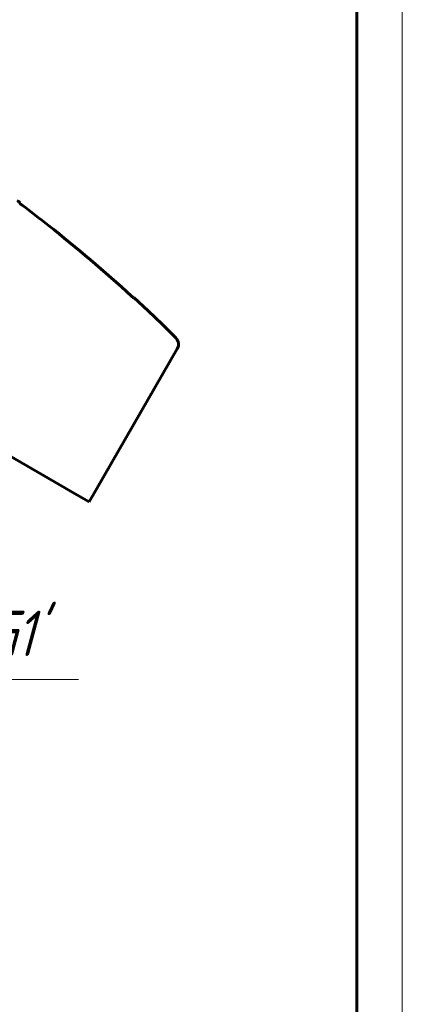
# Model space of a CAD drawing. Header units: millimetres. Extents: x 0 to 210, y 0 to 297.
# Tile 4 of 4: x 168 to 210, y 121 to 229. Entities that reach past the tile are written whole.
import ezdxf

# ---------------------------------------------------------------- set-up
doc = ezdxf.new("R2010")
doc.units = ezdxf.units.MM
doc.linetypes.add('K5LT_BASIC', pattern=[0])
doc.linetypes.add('K5LT_THIN', pattern=[0])
doc.layers.add('Системный слой (1)', color=7, linetype='Continuous', true_color=0x6c6c6c)
doc.styles.add('KTEXTSTYLE', font='txt', dxfattribs={"width": 0.96, "height": 5})

# ---------------------------------------------------------------- blocks, each defined once
blk = doc.blocks.new('U1')
at = {"layer": 'Системный слой (1)', "color": 143, "linetype": 'K5LT_BASIC', "lineweight": 60, "true_color": 0x33acca}
for p, q in [((180.42, 198.42), (181.98, 196.96)), ((181.98, 196.96), (183.53, 195.48)), ((183.53, 195.48), (185.05, 193.98))]:
    blk.add_line(p, q, dxfattribs=at)
blk.add_arc((71.46, 80.41), 160.62, 53.0996, 53.245, dxfattribs=at)
blk = doc.blocks.new('U8')
at = {"layer": 'Системный слой (1)'}
blk.add_hatch(color=7, dxfattribs=at).paths.add_polyline_path([(149.75, 146.04), (154.02, 148.73), (153.22, 148.92), (153.18, 149.74)])
at = {"layer": 'Системный слой (1)', "color": 7, "linetype": 'K5LT_THIN', "lineweight": 18, "true_color": 0xffffff}
for p, q in [((162.16, 156.33), (149.75, 146.04)), ((162.16, 156.33), (174.33, 156.33)), ((149.75, 146.04), (153.18, 149.74)), ((153.18, 149.74), (153.22, 148.92)), ((154.02, 148.73), (149.75, 146.04)), ((153.22, 148.92), (154.02, 148.73))]:
    blk.add_line(p, q, dxfattribs=at)
at = {"layer": 'Системный слой (1)', "color": 7, "insert": (164.16, 163.92), "char_height": 5, "attachment_point": 1, "style": 'KTEXTSTYLE'}
blk.add_mtext("\\fArial|b0|c204|p34;\\H5.0;\\W1.000;\\Q15;\\fGOST Type AU|b0|i0|c204|p34;\\Q15;\\W0.960;G1'", dxfattribs=at)
blk = doc.blocks.new('U9')
at = {"color": 7, "linetype": 'K5LT_THIN', "lineweight": 18, "true_color": 0xffffff}
blk.add_line((210, 297), (210, 0), dxfattribs=at)
at = {"color": 143, "linetype": 'K5LT_BASIC', "lineweight": 60, "true_color": 0x33acca}
blk.add_line((205, 292), (205, 5), dxfattribs=at)

msp = doc.modelspace()

# ---------------------------------------------------------------- linework, layer by layer
at = {"layer": 'Системный слой (1)', "color": 143, "linetype": 'K5LT_BASIC', "lineweight": 60, "true_color": 0x33acca}
for p, q in [((167.866, 208.794), (167.902, 208.857)), ((180.421, 198.424), (180.393, 198.376)), ((175.482, 175.927), (185.207, 192.77)), ((162.695, 183.309), (172.824, 177.461)), ((172.824, 177.461), (173.636, 176.992)), ((173.636, 176.992), (175.482, 175.927))]:
    msp.add_line(p, q, dxfattribs=at)
msp.add_arc((184.341, 193.27), 1, 330, 44.99474, dxfattribs=at)
for points, knots in [([(167.866, 208.794), (167.866, 208.793), (167.868, 208.79), (167.878, 208.78), (167.888, 208.771), (167.913, 208.75), (167.928, 208.738), (167.958, 208.714), (167.972, 208.702), (167.995, 208.684), (168.003, 208.678), (168.013, 208.67), (168.015, 208.668), (168.018, 208.666), (168.019, 208.665), (168.021, 208.664), (168.022, 208.663), (168.024, 208.662), (168.025, 208.661), (168.028, 208.659), (168.029, 208.658), (168.037, 208.652), (168.043, 208.647), (168.066, 208.629), (168.084, 208.616), (168.102, 208.603)], [-0.085378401, -0.085378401, -0.085378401, -0.085378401, -0.077721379, -0.077721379, -0.068312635, -0.068312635, -0.059572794, -0.059572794, -0.053082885, -0.053082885, -0.049608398, -0.049608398, -0.048809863, -0.048809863, -0.048378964, -0.048378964, -0.048056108, -0.048056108, -0.047650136, -0.047650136, -0.046964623, -0.046964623, -0.044664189, -0.044664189, -0.037934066, -0.037934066, -0.037934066, -0.037934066]), ([(180.162, 198.576), (177.185, 201.311), (174.12, 203.919), (170.046, 207.127), (169.075, 207.873), (168.102, 208.603)], [89.4423482, 89.4423482, 89.4423482, 89.4423482, 90.5598065, 90.5598065, 90.9075225, 90.9075225, 90.9075225, 90.9075225]), ([(180.162, 198.576), (180.176, 198.563), (180.189, 198.551), (180.22, 198.523), (180.237, 198.507), (180.281, 198.468), (180.306, 198.447), (180.347, 198.411), (180.364, 198.397), (180.387, 198.379), (180.393, 198.375), (180.393, 198.376)], [-0.047725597, -0.047725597, -0.047725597, -0.047725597, -0.042303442, -0.042303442, -0.03501585, -0.03501585, -0.023205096, -0.023205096, -0.011447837, -0.011447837, 0, 0, 0, 0])]:
    msp.add_open_spline(points, degree=3, knots=knots, dxfattribs=at)

# ---------------------------------------------------------------- block references
msp.add_blockref('U9', (0, 0))
at = {"layer": 'Системный слой (1)'}
for name in ['U1', 'U8']:
    msp.add_blockref(name, (0, 0), dxfattribs=at)

doc.saveas('drawing.dxf')
